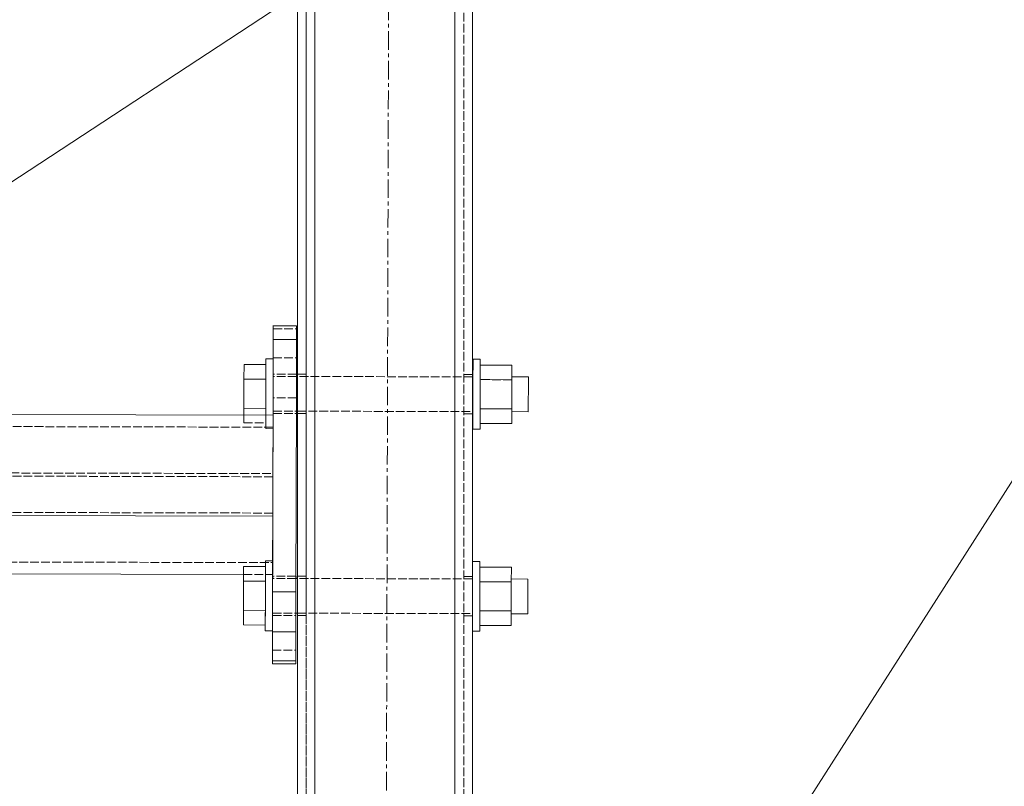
# Model space of a CAD drawing. Header units: millimetres. Extents: x -15129 to 9171, y -18789 to 5877.
# Tile 12 of 256: x -10442 to -10104, y -16617 to -16354. Entities that reach past the tile are written whole.
import ezdxf

# ---------------------------------------------------------------- set-up
doc = ezdxf.new("R2010")
doc.units = ezdxf.units.MM
doc.linetypes.add('ACAD_ISO02W100', pattern=[15, 12, -3])
doc.linetypes.add('CENTER', pattern=[50.8, 31.75, -6.35, 6.35, -6.35])
for name, color, linetype in [('AS_Belki', 145, 'Continuous'), ('AS_Blachy', 30, 'Continuous'), ('AS_Sruby', 9, 'Continuous')]:
    doc.layers.add(name, color=color, linetype=linetype)

msp = doc.modelspace()

# ---------------------------------------------------------------- linework, layer by layer
at = {"color": 5, "linetype": 'CENTER', "lineweight": 13, "ltscale": 0.2}
msp.add_line((-10313.47, -15697.94, 12994.2), (-10319, -17725.87, 38010), dxfattribs=at)
at = {"color": 7, "lineweight": 13}
for p, q in [((-10596.05, -16509.46), (-10185.45, -16239.95)), ((-10287.38, -16803.39), (-10095.62, -16503.39))]:
    msp.add_line(p, q, dxfattribs=at)
at = {"layer": 'AS_Belki', "color": 145, "linetype": 'Continuous', "lineweight": 13, "ltscale": 0.25}
for p, q in [((-10286.5, -16801.27), (-10286.5, -15679.09)), ((-10292.5, -15685.33), (-10292.5, -16807.27)), ((-10340.5, -16807.27), (-10340.5, -15735.26)), ((-10346.5, -15927.91), (-10346.5, -16801.27)), ((-10354.85, -16490.01), (-10872.35, -16488.84)), ((-10354.85, -16490.01), (-10354.91, -16515.07)), ((-10354.86, -16494.1), (-10354.85, -16490.01)), ((-10354.9, -16511.1), (-10354.86, -16494.1)), ((-10905.6, -16523.4), (-10354.93, -16524.65)), ((-10354.96, -16539.95), (-10354.93, -16523.55)), ((-10905.6, -16543.4), (-10364.97, -16544.62))]:
    msp.add_line(p, q, dxfattribs=at)
at = {"layer": 'AS_Belki', "color": 84, "linetype": 'ACAD_ISO02W100', "lineweight": 13, "ltscale": 0.25}
for p, q in [((-10289.5, -16801.27), (-10289.5, -15682.21)), ((-10340.5, -15735.26), (-10340.5, -16804.27)), ((-10343.5, -15738.38), (-10343.5, -16475.91)), ((-10343.5, -16801.27), (-10343.5, -15738.38)), ((-10346.5, -16718.43), (-10346.5, -15741.51)), ((-10286.5, -16718.57), (-10286.5, -15889.49)), ((-10343.5, -16475.91), (-10346.5, -16475.9)), ((-10343.5, -16475.91), (-10343.5, -16476.61)), ((-10286.5, -16476.04), (-10289.5, -16476.03)), ((-10343.5, -16476.61), (-10343.5, -16476.72)), ((-10343.5, -16476.72), (-10343.5, -16480.86)), ((-10343.5, -16480.86), (-10343.5, -16486.17)), ((-10343.5, -16486.17), (-10343.5, -16488.62)), ((-10346.5, -16489.43), (-10343.5, -16489.43)), ((-10343.5, -16488.62), (-10343.5, -16489.43)), ((-10343.5, -16489.43), (-10343.5, -16545.19)), ((-10289.5, -16489.55), (-10286.5, -16489.56)), ((-10354.86, -16494.1), (-10874.85, -16492.93)), ((-10354.9, -16510.01), (-10354.86, -16494.1)), ((-10354.9, -16511.1), (-10874.85, -16509.93)), ((-10872.35, -16508.84), (-10354.9, -16510.01)), ((-10354.93, -16523.55), (-10903.1, -16522.31)), ((-10903.1, -16539.31), (-10354.96, -16540.55)), ((-10354.97, -16544.65), (-10354.96, -16539.95)), ((-10354.96, -16540.55), (-10354.96, -16539.95)), ((-10354.96, -16540.55), (-10354.97, -16544.65)), ((-10364.97, -16544.62), (-10354.97, -16544.65)), ((-10343.5, -16545.19), (-10346.5, -16545.18)), ((-10343.5, -16545.19), (-10343.5, -16545.89)), ((-10343.5, -16545.89), (-10343.5, -16546)), ((-10343.5, -16546), (-10343.5, -16550.14)), ((-10286.5, -16545.32), (-10289.5, -16545.31)), ((-10343.5, -16550.14), (-10343.5, -16555.45)), ((-10343.5, -16555.45), (-10343.5, -16557.9)), ((-10346.5, -16558.71), (-10343.5, -16558.71)), ((-10343.5, -16557.9), (-10343.5, -16558.71)), ((-10343.5, -16558.71), (-10343.5, -16649.15)), ((-10289.5, -16558.84), (-10286.5, -16558.84))]:
    msp.add_line(p, q, dxfattribs=at)
at = {"layer": 'AS_Blachy', "color": 145, "linetype": 'Continuous', "lineweight": 13, "ltscale": 0.25}
for p, q in [((-10354.78, -16459.32), (-10354.79, -16463.98)), ((-10346.78, -16459.34), (-10354.78, -16459.32)), ((-10346.79, -16464), (-10346.78, -16459.34)), ((-10354.79, -16463.98), (-10354.85, -16490.01)), ((-10346.79, -16464), (-10354.79, -16463.98)), ((-10346.84, -16484.47), (-10346.79, -16464)), ((-10346.82, -16476.6), (-10346.82, -16475.9)), ((-10346.82, -16476.67), (-10346.82, -16476.6)), ((-10346.99, -16550.6), (-10346.84, -16484.47)), ((-10346.85, -16489.42), (-10346.85, -16488.97)), ((-10354.91, -16515.07), (-10354.99, -16550.59)), ((-10354.99, -16550.59), (-10355, -16558.17)), ((-10354.99, -16550.59), (-10346.99, -16550.6)), ((-10346.99, -16553.61), (-10346.99, -16550.6)), ((-10347, -16558.19), (-10346.99, -16553.61)), ((-10355, -16558.17), (-10355.02, -16564.25)), ((-10347.02, -16564.26), (-10347, -16558.19)), ((-10347, -16558.71), (-10347, -16558.25)), ((-10355.02, -16564.25), (-10355.04, -16574.25)), ((-10347.02, -16564.26), (-10355.02, -16564.25)), ((-10347.04, -16574.26), (-10347.02, -16564.26)), ((-10355.04, -16574.25), (-10347.04, -16574.26)), ((-10355.04, -16574.25), (-10355.04, -16575.25)), ((-10347.04, -16575.26), (-10347.04, -16574.26)), ((-10355.04, -16575.25), (-10347.04, -16575.26))]:
    msp.add_line(p, q, dxfattribs=at)
at = {"layer": 'AS_Blachy', "color": 84, "linetype": 'ACAD_ISO02W100', "lineweight": 13, "ltscale": 0.25}
for p, q in [((-10354.78, -16459.19), (-10354.78, -16459.32)), ((-10354.78, -16459.19), (-10354.78, -16459.32)), ((-10346.78, -16460.34), (-10346.78, -16459.34)), ((-10354.78, -16460.32), (-10354.8, -16470.32)), ((-10354.78, -16460.32), (-10346.78, -16460.34)), ((-10346.79, -16464), (-10346.78, -16460.34)), ((-10354.8, -16470.32), (-10346.8, -16470.34)), ((-10346.82, -16475.9), (-10346.8, -16470.34)), ((-10354.82, -16475.88), (-10354.82, -16475.65)), ((-10346.82, -16475.9), (-10354.82, -16475.88)), ((-10346.82, -16476.6), (-10346.82, -16475.9)), ((-10346.84, -16484), (-10346.82, -16479.16)), ((-10346.82, -16479.16), (-10346.82, -16476.67)), ((-10346.84, -16484), (-10354.84, -16483.98)), ((-10346.84, -16484.47), (-10346.84, -16484)), ((-10354.85, -16488.71), (-10354.85, -16489.41)), ((-10354.85, -16489.41), (-10354.85, -16488.95)), ((-10354.85, -16489.41), (-10346.85, -16489.42)), ((-10346.85, -16489.42), (-10346.85, -16488.73)), ((-10354.97, -16545.16), (-10354.98, -16545.86)), ((-10346.97, -16545.18), (-10354.97, -16545.16)), ((-10346.98, -16545.88), (-10346.97, -16545.18)), ((-10355, -16557.99), (-10355, -16558.69)), ((-10355, -16558.69), (-10355, -16558.23)), ((-10355, -16558.69), (-10347, -16558.71)), ((-10347, -16558.71), (-10347, -16558.01)), ((-10355.02, -16564.25), (-10355.03, -16570.59)), ((-10347.03, -16570.6), (-10347.02, -16564.26)), ((-10355.03, -16570.59), (-10355.04, -16575.25)), ((-10355.03, -16570.59), (-10347.03, -16570.6)), ((-10347.04, -16575.26), (-10347.03, -16570.6))]:
    msp.add_line(p, q, dxfattribs=at)
at = {"layer": 'AS_Sruby', "color": 145, "linetype": 'Continuous', "lineweight": 13, "ltscale": 0.25}
for p, q in [((-10364.81, -16472.61), (-10364.82, -16477.61)), ((-10357.31, -16472.62), (-10364.81, -16472.61)), ((-10354.81, -16470.67), (-10357.31, -16470.66)), ((-10357.31, -16471.05), (-10357.31, -16470.66)), ((-10357.31, -16471.88), (-10357.31, -16471.05)), ((-10357.31, -16471.88), (-10357.31, -16473.12)), ((-10354.81, -16471.05), (-10354.81, -16470.67)), ((-10354.81, -16471.88), (-10354.81, -16471.05)), ((-10283.8, -16470.83), (-10286.3, -16470.82)), ((-10286.3, -16470.82), (-10286.3, -16471.21)), ((-10286.3, -16471.21), (-10286.3, -16472.04)), ((-10286.3, -16472.04), (-10286.3, -16473.28)), ((-10283.8, -16470.83), (-10283.8, -16471.21)), ((-10283.8, -16471.21), (-10283.8, -16472.04)), ((-10283.8, -16472.04), (-10283.8, -16473.28)), ((-10273, -16472.81), (-10283.8, -16472.79)), ((-10283.8, -16472.79), (-10283.8, -16473.83)), ((-10273.01, -16477.82), (-10273, -16472.81)), ((-10357.32, -16475.26), (-10357.31, -16473.68)), ((-10357.31, -16474.73), (-10357.32, -16476.64)), ((-10357.31, -16473.12), (-10357.31, -16474.73)), ((-10286.3, -16473.28), (-10286.31, -16474.89)), ((-10286.31, -16474.89), (-10286.31, -16476.8)), ((-10283.8, -16473.28), (-10283.81, -16474.89)), ((-10283.81, -16474.89), (-10283.81, -16476.8)), ((-10283.81, -16475.43), (-10283.81, -16477.8)), ((-10364.82, -16477.61), (-10364.84, -16487.63)), ((-10364.82, -16477.61), (-10357.32, -16477.63)), ((-10357.32, -16478.78), (-10357.33, -16481.07)), ((-10357.32, -16476.64), (-10357.32, -16478.78)), ((-10346.5, -16476.71), (-10346.82, -16476.71)), ((-10286.31, -16476.85), (-10286.5, -16476.85)), ((-10286.31, -16476.8), (-10286.32, -16478.94)), ((-10286.32, -16478.94), (-10286.32, -16481.23)), ((-10283.81, -16477.8), (-10283.83, -16487.18)), ((-10283.81, -16476.8), (-10283.82, -16478.95)), ((-10283.82, -16478.95), (-10283.82, -16481.24)), ((-10283.81, -16477.8), (-10273.01, -16477.82)), ((-10273.04, -16487.84), (-10273.01, -16477.82)), ((-10273.01, -16478.07), (-10273.02, -16479.83)), ((-10267.32, -16476.89), (-10273.01, -16476.88)), ((-10267.33, -16479.84), (-10267.32, -16478.08)), ((-10267.32, -16477.05), (-10267.32, -16476.89)), ((-10267.32, -16478.08), (-10267.32, -16477.05)), ((-10357.33, -16481.07), (-10357.33, -16483.42)), ((-10286.32, -16481.23), (-10286.33, -16483.58)), ((-10283.82, -16481.24), (-10283.83, -16483.59)), ((-10267.34, -16484.39), (-10267.33, -16482.06)), ((-10267.33, -16482.06), (-10267.33, -16479.84)), ((-10357.33, -16483.42), (-10357.34, -16485.74)), ((-10357.34, -16487.65), (-10357.34, -16483.84)), ((-10357.34, -16485.74), (-10357.34, -16487.95)), ((-10286.33, -16485.9), (-10286.34, -16488.11)), ((-10286.33, -16483.58), (-10286.33, -16485.9)), ((-10286.33, -16484.35), (-10286.33, -16485.38)), ((-10283.83, -16485.91), (-10283.84, -16488.11)), ((-10283.83, -16483.59), (-10283.83, -16485.91)), ((-10267.34, -16486.49), (-10267.34, -16484.39)), ((-10267.34, -16488.04), (-10267.34, -16486.49)), ((-10364.84, -16487.63), (-10364.85, -16489.98)), ((-10364.84, -16487.63), (-10357.34, -16487.65)), ((-10357.34, -16487.95), (-10357.35, -16489.94)), ((-10346.85, -16488.61), (-10346.5, -16488.61)), ((-10286.5, -16488.75), (-10286.34, -16488.75)), ((-10286.34, -16487.83), (-10286.34, -16488)), ((-10286.34, -16488.11), (-10286.34, -16490.1)), ((-10283.84, -16489.22), (-10283.85, -16492.82)), ((-10283.84, -16487.81), (-10273.04, -16487.84)), ((-10283.84, -16488.11), (-10283.84, -16490.11)), ((-10273.05, -16492.84), (-10273.04, -16487.84)), ((-10273.03, -16487.25), (-10273.04, -16488.03)), ((-10273.04, -16488.78), (-10267.35, -16488.79)), ((-10267.35, -16488.79), (-10267.34, -16488.04)), ((-10357.35, -16489.94), (-10357.35, -16490.01)), ((-10286.34, -16490.1), (-10286.35, -16491.82)), ((-10286.35, -16491.82), (-10286.35, -16493.19)), ((-10286.35, -16493.19), (-10286.35, -16494.16)), ((-10283.84, -16490.11), (-10283.85, -16491.83)), ((-10283.85, -16491.83), (-10283.85, -16493.2)), ((-10283.85, -16492.82), (-10273.05, -16492.84)), ((-10283.85, -16493.2), (-10283.85, -16494.17)), ((-10286.35, -16494.16), (-10286.35, -16494.7)), ((-10286.35, -16494.7), (-10286.35, -16494.77)), ((-10286.35, -16494.77), (-10283.85, -16494.78)), ((-10283.85, -16494.17), (-10283.85, -16494.7)), ((-10283.85, -16494.7), (-10283.85, -16494.78)), ((-10354.96, -16539.95), (-10357.46, -16539.95)), ((-10357.46, -16540.33), (-10357.46, -16539.95)), ((-10357.46, -16541.16), (-10357.46, -16540.33)), ((-10286.45, -16540.11), (-10286.46, -16540.49)), ((-10286.46, -16540.49), (-10286.46, -16541.32)), ((-10283.95, -16540.11), (-10286.45, -16540.11)), ((-10283.95, -16540.11), (-10283.96, -16540.5)), ((-10283.96, -16540.5), (-10283.96, -16541.32)), ((-10364.97, -16541.89), (-10364.98, -16546.9)), ((-10357.47, -16541.91), (-10364.97, -16541.89)), ((-10357.46, -16541.16), (-10357.47, -16542.4)), ((-10357.47, -16542.4), (-10357.47, -16544.01)), ((-10357.47, -16544.54), (-10357.47, -16542.95)), ((-10286.46, -16541.32), (-10286.46, -16542.56)), ((-10286.46, -16542.56), (-10286.46, -16544.17)), ((-10283.96, -16541.32), (-10283.96, -16542.57)), ((-10273.16, -16542.1), (-10283.96, -16542.07)), ((-10283.96, -16542.07), (-10283.96, -16543.11)), ((-10283.96, -16542.57), (-10283.96, -16544.17)), ((-10273.17, -16547.1), (-10273.16, -16542.1)), ((-10364.98, -16546.9), (-10365, -16556.91)), ((-10364.98, -16546.9), (-10357.48, -16546.91)), ((-10357.47, -16544.01), (-10357.48, -16545.92)), ((-10357.48, -16545.92), (-10357.48, -16548.06)), ((-10346.5, -16546), (-10346.98, -16546)), ((-10286.47, -16546.13), (-10286.5, -16546.13)), ((-10286.46, -16544.17), (-10286.47, -16546.08)), ((-10286.47, -16546.08), (-10286.47, -16548.22)), ((-10286.47, -16546.29), (-10286.47, -16546.09)), ((-10283.96, -16544.17), (-10283.97, -16546.09)), ((-10283.96, -16544.71), (-10283.97, -16547.08)), ((-10283.97, -16546.09), (-10283.97, -16548.23)), ((-10283.97, -16547.08), (-10273.17, -16547.1)), ((-10283.97, -16547.08), (-10283.97, -16549.17)), ((-10273.19, -16557.12), (-10273.17, -16547.1)), ((-10267.48, -16546.18), (-10273.17, -16546.16)), ((-10267.48, -16546.33), (-10267.48, -16546.18)), ((-10267.48, -16547.36), (-10267.48, -16546.33)), ((-10357.48, -16548.06), (-10357.49, -16550.35)), ((-10357.49, -16550.35), (-10357.49, -16552.71)), ((-10286.47, -16548.22), (-10286.48, -16550.51)), ((-10286.48, -16550.51), (-10286.48, -16552.87)), ((-10283.97, -16548.23), (-10283.98, -16550.52)), ((-10283.98, -16550.52), (-10283.98, -16552.87)), ((-10273.17, -16549.11), (-10273.18, -16551.33)), ((-10273.17, -16547.41), (-10273.17, -16549.11)), ((-10267.49, -16551.34), (-10267.48, -16549.12)), ((-10267.48, -16549.12), (-10267.48, -16547.36)), ((-10357.49, -16552.71), (-10357.5, -16555.03)), ((-10357.5, -16556.93), (-10357.49, -16553.12)), ((-10286.48, -16552.87), (-10286.49, -16555.19)), ((-10283.98, -16552.87), (-10283.99, -16555.19)), ((-10283.98, -16552.36), (-10283.98, -16553.28)), ((-10273.19, -16553.73), (-10273.19, -16555.76)), ((-10273.18, -16551.33), (-10273.18, -16553.56)), ((-10267.5, -16555.78), (-10267.49, -16553.68)), ((-10267.49, -16553.68), (-10267.49, -16551.34)), ((-10365, -16556.91), (-10365.01, -16561.92)), ((-10365, -16556.91), (-10357.5, -16556.93)), ((-10357.51, -16560.94), (-10357.5, -16556.93)), ((-10357.5, -16557.23), (-10357.51, -16559.23)), ((-10357.5, -16555.03), (-10357.5, -16557.23)), ((-10286.49, -16557.39), (-10286.5, -16559.39)), ((-10286.49, -16555.19), (-10286.49, -16557.39)), ((-10286.49, -16557.11), (-10286.49, -16557.28)), ((-10283.99, -16557.39), (-10284, -16559.39)), ((-10283.99, -16555.19), (-10283.99, -16557.39)), ((-10283.99, -16557.09), (-10273.19, -16557.12)), ((-10273.2, -16562.13), (-10273.19, -16557.12)), ((-10273.19, -16555.76), (-10273.19, -16557.31)), ((-10267.5, -16557.32), (-10267.5, -16555.78)), ((-10267.5, -16558.07), (-10267.5, -16557.32)), ((-10357.51, -16559.23), (-10357.51, -16560.94)), ((-10347, -16557.89), (-10346.5, -16557.89)), ((-10286.5, -16559.39), (-10286.5, -16560.22)), ((-10284, -16559.39), (-10284, -16561.11)), ((-10273.19, -16558.06), (-10267.5, -16558.07)), ((-10365.01, -16561.92), (-10357.51, -16561.94)), ((-10357.52, -16563.82), (-10357.51, -16563.28)), ((-10357.52, -16563.82), (-10357.52, -16563.89)), ((-10357.52, -16563.89), (-10355.02, -16563.9)), ((-10357.51, -16562.31), (-10357.51, -16560.94)), ((-10357.51, -16563.28), (-10357.51, -16562.31)), ((-10286.5, -16564.06), (-10284.01, -16564.06)), ((-10284, -16562.48), (-10284.01, -16563.45)), ((-10284.01, -16563.45), (-10284.01, -16563.98)), ((-10284.01, -16563.98), (-10284.01, -16564.06)), ((-10284, -16561.11), (-10284, -16562.48)), ((-10284, -16561.93), (-10284, -16562.1)), ((-10284, -16562.1), (-10273.2, -16562.13))]:
    msp.add_line(p, q, dxfattribs=at)
at = {"layer": 'AS_Sruby', "color": 84, "linetype": 'ACAD_ISO02W100', "lineweight": 13, "ltscale": 0.25}
for p, q in [((-10357.32, -16477.63), (-10357.31, -16472.62)), ((-10357.31, -16470.66), (-10357.31, -16470.74)), ((-10357.31, -16471.28), (-10357.31, -16470.74)), ((-10357.31, -16472.25), (-10357.31, -16471.28)), ((-10357.31, -16472.62), (-10357.31, -16472.25)), ((-10357.31, -16473.68), (-10357.31, -16472.62)), ((-10354.81, -16470.75), (-10354.81, -16470.67)), ((-10354.81, -16471.28), (-10354.81, -16470.75)), ((-10286.3, -16470.82), (-10286.3, -16470.9)), ((-10286.3, -16470.9), (-10286.3, -16471.44)), ((-10286.3, -16471.44), (-10286.3, -16472.41)), ((-10286.3, -16472.41), (-10286.3, -16473.78)), ((-10283.8, -16472.79), (-10283.81, -16477.8)), ((-10283.8, -16470.83), (-10283.8, -16470.91)), ((-10283.8, -16470.91), (-10283.8, -16471.44)), ((-10283.8, -16471.44), (-10283.8, -16472.41)), ((-10283.8, -16472.41), (-10283.8, -16472.79)), ((-10357.32, -16477.63), (-10357.32, -16475.26)), ((-10286.3, -16473.78), (-10286.31, -16475.49)), ((-10286.31, -16475.49), (-10286.31, -16477.49)), ((-10283.8, -16473.83), (-10283.81, -16475.43)), ((-10357.34, -16483.84), (-10357.32, -16477.63)), ((-10357.34, -16487.65), (-10357.32, -16477.63)), ((-10354.82, -16476.65), (-10354.82, -16476.66)), ((-10354.82, -16476.7), (-10354.82, -16476.65)), ((-10354.82, -16476.85), (-10354.82, -16476.66)), ((-10346.82, -16476.71), (-10354.82, -16476.7)), ((-10286.5, -16476.85), (-10346.5, -16476.71)), ((-10286.31, -16477.6), (-10286.32, -16479.15)), ((-10286.32, -16479.15), (-10286.32, -16481.25)), ((-10286.31, -16477), (-10286.31, -16476.85)), ((-10286.31, -16476.85), (-10286.31, -16477.6)), ((-10286.31, -16477.49), (-10286.31, -16477.6)), ((-10273.01, -16477.82), (-10283.81, -16477.8)), ((-10273.01, -16477.63), (-10273.02, -16479.18)), ((-10273.02, -16479.18), (-10273.02, -16481.28)), ((-10273.01, -16476.88), (-10273.01, -16476.96)), ((-10273.01, -16476.96), (-10273.01, -16477.03)), ((-10273.01, -16477.03), (-10273.01, -16477.42)), ((-10273.01, -16477.42), (-10273.01, -16478.07)), ((-10267.32, -16477.65), (-10267.32, -16476.89)), ((-10273.02, -16482.05), (-10273.03, -16484.38)), ((-10273.02, -16479.83), (-10273.02, -16482.05)), ((-10286.33, -16485.9), (-10286.34, -16487.56)), ((-10286.33, -16485.38), (-10286.33, -16485.9)), ((-10273.03, -16485.83), (-10273.04, -16487.59)), ((-10273.03, -16484.38), (-10273.03, -16485.83)), ((-10273.03, -16484.38), (-10273.03, -16486.48)), ((-10273.03, -16486.48), (-10273.03, -16487.25)), ((-10357.35, -16490), (-10357.34, -16487.65)), ((-10357.35, -16489.06), (-10357.34, -16487.65)), ((-10357.35, -16490), (-10357.35, -16489.06)), ((-10354.85, -16488.44), (-10354.85, -16488.59)), ((-10354.85, -16488.59), (-10346.85, -16488.61)), ((-10346.5, -16488.61), (-10286.5, -16488.75)), ((-10286.34, -16487.56), (-10286.34, -16488.59)), ((-10286.34, -16488), (-10286.34, -16488.75)), ((-10286.34, -16488.75), (-10286.34, -16488.59)), ((-10286.34, -16488.59), (-10286.34, -16488.8)), ((-10286.34, -16488.8), (-10286.34, -16490.71)), ((-10283.84, -16487.81), (-10283.85, -16491.83)), ((-10283.83, -16487.18), (-10283.84, -16487.81)), ((-10283.83, -16487.18), (-10283.84, -16487.81)), ((-10283.84, -16487.81), (-10283.84, -16489.22)), ((-10273.04, -16487.59), (-10273.04, -16488.62)), ((-10273.04, -16488.78), (-10273.04, -16488.62)), ((-10267.35, -16488.64), (-10267.34, -16488.04)), ((-10267.35, -16488.79), (-10267.35, -16488.64)), ((-10364.85, -16489.98), (-10364.86, -16492.64)), ((-10364.86, -16492.64), (-10357.36, -16492.65)), ((-10357.36, -16493.03), (-10357.35, -16491.66)), ((-10357.35, -16492.16), (-10357.36, -16493.4)), ((-10357.36, -16494), (-10357.36, -16493.03)), ((-10357.35, -16491.66), (-10357.35, -16490)), ((-10357.35, -16490.01), (-10357.35, -16491.66)), ((-10357.35, -16491.66), (-10357.35, -16492.16)), ((-10286.34, -16490.71), (-10286.35, -16492.32)), ((-10286.35, -16492.32), (-10286.35, -16493.56)), ((-10283.85, -16491.83), (-10283.85, -16492.32)), ((-10283.85, -16492.32), (-10283.85, -16493.57)), ((-10357.36, -16494.23), (-10357.36, -16493.4)), ((-10357.36, -16494.13), (-10357.36, -16494)), ((-10357.36, -16494.54), (-10357.36, -16494.13)), ((-10357.36, -16494.61), (-10357.36, -16494.23)), ((-10357.36, -16494.54), (-10357.36, -16494.61)), ((-10357.36, -16494.61), (-10354.86, -16494.62)), ((-10354.86, -16494.24), (-10354.86, -16493.41)), ((-10354.86, -16494.54), (-10354.86, -16494.01)), ((-10354.86, -16494.62), (-10354.86, -16494.24)), ((-10354.86, -16494.62), (-10354.86, -16494.54)), ((-10286.35, -16493.56), (-10286.35, -16494.39)), ((-10286.35, -16494.39), (-10286.35, -16494.77)), ((-10283.85, -16493.57), (-10283.85, -16494.4)), ((-10283.85, -16494.4), (-10283.85, -16494.78)), ((-10357.46, -16539.95), (-10357.46, -16540.02)), ((-10357.46, -16540.56), (-10357.46, -16540.02)), ((-10354.96, -16540.33), (-10354.96, -16539.95)), ((-10354.96, -16540.03), (-10354.96, -16539.95)), ((-10354.96, -16540.56), (-10354.96, -16540.03)), ((-10354.96, -16541.16), (-10354.96, -16540.33)), ((-10286.45, -16540.18), (-10286.46, -16540.72)), ((-10286.45, -16540.11), (-10286.45, -16540.18)), ((-10283.95, -16540.19), (-10283.96, -16540.72)), ((-10283.95, -16540.11), (-10283.95, -16540.19)), ((-10357.48, -16546.91), (-10357.47, -16541.91)), ((-10357.47, -16541.53), (-10357.46, -16540.56)), ((-10357.47, -16541.91), (-10357.47, -16541.53)), ((-10357.47, -16542.95), (-10357.47, -16541.91)), ((-10286.46, -16540.72), (-10286.46, -16541.69)), ((-10286.46, -16541.69), (-10286.46, -16543.06)), ((-10283.96, -16542.07), (-10283.97, -16547.08)), ((-10283.96, -16540.72), (-10283.96, -16541.69)), ((-10283.96, -16541.69), (-10283.96, -16542.07)), ((-10283.96, -16543.11), (-10283.96, -16544.71)), ((-10357.49, -16553.12), (-10357.48, -16546.91)), ((-10357.48, -16546.91), (-10357.47, -16544.54)), ((-10357.48, -16549), (-10357.48, -16546.91)), ((-10346.98, -16546), (-10354.98, -16545.98)), ((-10354.98, -16545.98), (-10354.98, -16546.13)), ((-10286.5, -16546.13), (-10346.5, -16546)), ((-10286.47, -16546.09), (-10286.47, -16546.13)), ((-10286.47, -16546.13), (-10286.47, -16546.88)), ((-10283.97, -16547.08), (-10283.98, -16553.28)), ((-10273.17, -16547.1), (-10283.97, -16547.08)), ((-10273.19, -16557.12), (-10273.17, -16547.1)), ((-10273.17, -16546.16), (-10273.17, -16546.24)), ((-10273.17, -16546.24), (-10273.17, -16546.32)), ((-10273.17, -16546.32), (-10273.17, -16546.71)), ((-10273.17, -16546.71), (-10273.17, -16547.35)), ((-10273.17, -16546.91), (-10273.17, -16547.35)), ((-10267.48, -16546.93), (-10267.48, -16546.18)), ((-10357.49, -16552.2), (-10357.48, -16549)), ((-10286.47, -16548.98), (-10286.48, -16550.53)), ((-10286.48, -16550.53), (-10286.48, -16552.86)), ((-10283.97, -16549.17), (-10283.98, -16552.36)), ((-10273.18, -16550.56), (-10273.18, -16552.89)), ((-10273.17, -16547.35), (-10273.17, -16547.41)), ((-10357.49, -16553.12), (-10357.49, -16552.2)), ((-10286.48, -16552.86), (-10286.49, -16555.08)), ((-10283.98, -16553.28), (-10283.99, -16557.09)), ((-10273.18, -16552.89), (-10273.19, -16555.11)), ((-10273.18, -16553.66), (-10273.19, -16553.73)), ((-10273.18, -16553.56), (-10273.18, -16553.66)), ((-10267.5, -16555.12), (-10267.49, -16552.91)), ((-10267.49, -16552.91), (-10267.49, -16551.34)), ((-10357.51, -16561.94), (-10357.5, -16556.93)), ((-10286.49, -16555.08), (-10286.49, -16556.84)), ((-10286.49, -16556.84), (-10286.49, -16557.88)), ((-10286.49, -16557.28), (-10286.49, -16557.33)), ((-10286.49, -16557.33), (-10286.49, -16558.03)), ((-10283.99, -16557.09), (-10284, -16562.1)), ((-10273.19, -16555.11), (-10273.19, -16556.87)), ((-10273.19, -16556.87), (-10273.19, -16557.91)), ((-10273.19, -16557.91), (-10273.19, -16557.12)), ((-10267.5, -16556.88), (-10267.5, -16555.12)), ((-10267.5, -16557.92), (-10267.5, -16556.88)), ((-10355, -16557.87), (-10355, -16557.52)), ((-10355, -16557.72), (-10355, -16557.87)), ((-10355, -16557.87), (-10347, -16557.89)), ((-10346.5, -16557.89), (-10286.5, -16558.03)), ((-10286.49, -16558.08), (-10286.5, -16559.99)), ((-10286.5, -16559.99), (-10286.5, -16561.6)), ((-10286.5, -16560.22), (-10286.5, -16561.1)), ((-10286.49, -16558.03), (-10286.49, -16557.88)), ((-10286.49, -16557.88), (-10286.49, -16558.08)), ((-10273.2, -16562.13), (-10273.19, -16558.06)), ((-10273.19, -16558.06), (-10273.19, -16557.91)), ((-10267.5, -16558.07), (-10267.5, -16557.92)), ((-10357.52, -16563.51), (-10357.51, -16562.68)), ((-10357.52, -16563.89), (-10357.52, -16563.51)), ((-10357.51, -16560.94), (-10357.51, -16561.44)), ((-10357.51, -16561.44), (-10357.51, -16562.68)), ((-10355.02, -16563.52), (-10355.01, -16562.69)), ((-10355.02, -16563.82), (-10355.01, -16563.29)), ((-10355.02, -16563.9), (-10355.02, -16563.52)), ((-10355.02, -16563.9), (-10355.02, -16563.82)), ((-10286.5, -16561.6), (-10286.51, -16562.84)), ((-10286.5, -16562.47), (-10286.51, -16563.44)), ((-10286.51, -16562.84), (-10286.51, -16563.67)), ((-10286.51, -16563.44), (-10286.51, -16563.98)), ((-10286.51, -16563.67), (-10286.51, -16564.06)), ((-10286.51, -16563.98), (-10286.51, -16564.06)), ((-10286.5, -16561.1), (-10286.5, -16562.47)), ((-10284, -16561.93), (-10284.01, -16562.85)), ((-10284.01, -16562.85), (-10284.01, -16563.68)), ((-10284.01, -16563.68), (-10284.01, -16564.06)), ((-10284, -16561.11), (-10284, -16561.93))]:
    msp.add_line(p, q, dxfattribs=at)

doc.saveas('drawing.dxf')
